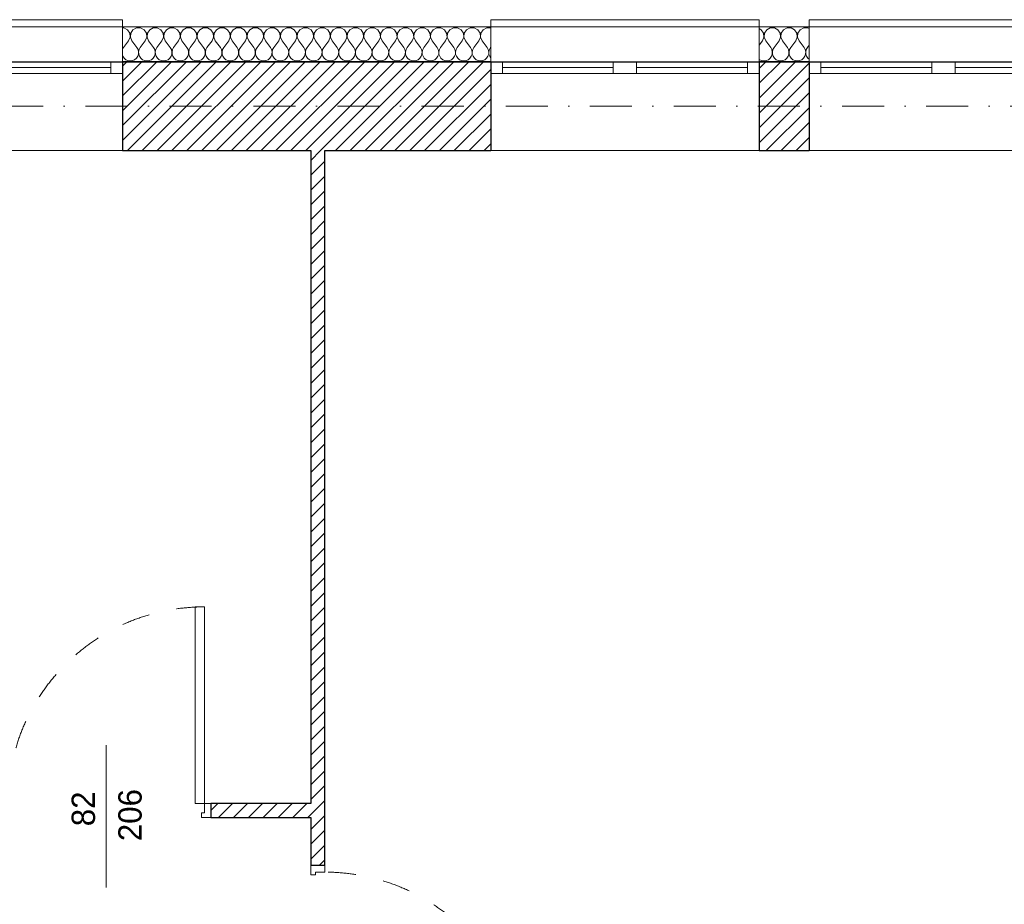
# Model space of a CAD drawing. Header units: millimetres. Extents: x -140780 to 266886, y -104422 to 233759.
# Tile 18 of 104: x 182669 to 186886, y 117919 to 121706. Entities that reach past the tile are written whole.
import ezdxf
from ezdxf.enums import TextEntityAlignment as Align

# ---------------------------------------------------------------- set-up
doc = ezdxf.new("R2010")
doc.units = ezdxf.units.MM
doc.header["$MEASUREMENT"] = 0
doc.linetypes.add('Kropki i Kreski', pattern=[360, 180, -90, 0, -90])
doc.linetypes.add('Przerywana', pattern=[240, 120, -120])
for name, color, linetype in [('Drzwi ArchiCAD', 7, 'Continuous'), ('Konstrukcja - Siatki mod', 7, 'Continuous'), ('KR_INW', 7, 'Continuous'), ('NAPIS_SODON', 7, 'Continuous'), ('Znaczniki drzwi ArchiCADa', 7, 'Continuous')]:
    doc.layers.add(name, color=color, linetype=linetype)
for name, color, linetype, lineweight in [('Drzwi ArchiCAD_Nr_pióra__1', 7, 'Continuous', 13), ('Drzwi ArchiCAD_Nr_pióra__27', 7, 'Continuous', 25), ('KR_INW_Nr_pióra__101', 252, 'Continuous', 5), ('KR_INW_Nr_pióra__27', 7, 'Continuous', 25), ('KR_INW_Nr_pióra__47', 7, 'Continuous', 15), ('NAPIS_SODON_Nr_pióra__1', 7, 'Continuous', 13), ('Okna ArchiCADa_Nr_pióra__1', 7, 'Continuous', 13), ('Znaczniki drzwi ArchiCADa_Nr_pióra__7', 7, 'Continuous', 13)]:
    doc.layers.add(name, color=color, linetype=linetype, lineweight=lineweight)
for name, color, linetype, lineweight, true_color in [('Konstrukcja - Siatki mod_Nr_pióra__48', 7, 'Continuous', 15, 0xa80f02), ('KR_INW_Nr_pióra__102', 7, 'Continuous', 5, 0xcccccc), ('Znaczniki drzwi ArchiCADa_Nr_pióra__20', 7, 'Continuous', 13, 0xb00000)]:
    doc.layers.add(name, color=color, linetype=linetype, lineweight=lineweight, true_color=true_color)
doc.styles.add('GENERATED_STYLE_1', font='txt')
pattern_1 = [(45, (0, 0), (-31.819804, 31.819804), [])]

# ---------------------------------------------------------------- blocks, each defined once
blk = doc.blocks.new('Strop_1', base_point=(179225, 121523.3))
at = {"layer": 'NAPIS_SODON_Nr_pióra__1', "linetype": 'Continuous', "flags": 128}
blk.add_lwpolyline([(179225, 121523.3), (179225.9, 107003.8), (250898.3, 107008.3), (250897.4, 121527.8)], close=True, dxfattribs=at)
blk = doc.blocks.new('*X100')
at = {"layer": 'KR_INW_Nr_pióra__102', "linetype": 'Continuous'}
for p, q in [((183115.8, 121670.9), (183109.9, 121670.9)), ((183131.2, 121662.7), (183115.8, 121670.9)), ((183169.9, 121670.9), (183154.5, 121662.7)), ((183187.3, 121670.9), (183169.9, 121670.9)), ((183202.6, 121662.7), (183187.3, 121670.9)), ((183241.3, 121670.9), (183226, 121662.7)), ((183258.7, 121670.9), (183241.3, 121670.9)), ((183274, 121662.7), (183258.7, 121670.9)), ((183312.7, 121670.9), (183297.4, 121662.7)), ((183330.1, 121670.9), (183312.7, 121670.9)), ((183345.5, 121662.7), (183330.1, 121670.9)), ((183384.2, 121670.9), (183368.8, 121662.7)), ((183401.6, 121670.9), (183384.2, 121670.9)), ((183416.9, 121662.7), (183401.6, 121670.9)), ((183455.6, 121670.9), (183440.3, 121662.7)), ((183473, 121670.9), (183455.6, 121670.9)), ((183488.3, 121662.7), (183473, 121670.9)), ((183527, 121670.9), (183511.7, 121662.7)), ((183544.4, 121670.9), (183527, 121670.9)), ((183559.7, 121662.7), (183544.4, 121670.9)), ((183598.4, 121670.9), (183583.1, 121662.7)), ((183615.8, 121670.9), (183598.4, 121670.9)), ((183631.2, 121662.7), (183615.8, 121670.9)), ((183669.9, 121670.9), (183654.5, 121662.7)), ((183687.3, 121670.9), (183669.9, 121670.9)), ((183702.6, 121662.7), (183687.3, 121670.9)), ((183741.3, 121670.9), (183726, 121662.7)), ((183758.7, 121670.9), (183741.3, 121670.9)), ((183774, 121662.7), (183758.7, 121670.9)), ((183812.7, 121670.9), (183797.4, 121662.7)), ((183830.1, 121670.9), (183812.7, 121670.9)), ((183845.5, 121662.7), (183830.1, 121670.9)), ((183884.2, 121670.9), (183868.8, 121662.7)), ((183901.6, 121670.9), (183884.2, 121670.9)), ((183916.9, 121662.7), (183901.6, 121670.9)), ((183955.6, 121670.9), (183940.3, 121662.7)), ((183973, 121670.9), (183955.6, 121670.9)), ((183988.3, 121662.7), (183973, 121670.9)), ((184027, 121670.9), (184011.7, 121662.7)), ((184044.4, 121670.9), (184027, 121670.9)), ((184059.7, 121662.7), (184044.4, 121670.9)), ((184098.4, 121670.9), (184083.1, 121662.7)), ((184115.8, 121670.9), (184098.4, 121670.9)), ((184131.2, 121662.7), (184115.8, 121670.9)), ((184169.9, 121670.9), (184154.5, 121662.7)), ((184187.3, 121670.9), (184169.9, 121670.9)), ((184202.6, 121662.7), (184187.3, 121670.9)), ((184241.3, 121670.9), (184226, 121662.7)), ((184258.7, 121670.9), (184241.3, 121670.9)), ((184274, 121662.7), (184258.7, 121670.9)), ((184312.7, 121670.9), (184297.4, 121662.7)), ((184330.1, 121670.9), (184312.7, 121670.9)), ((184345.5, 121662.7), (184330.1, 121670.9)), ((184384.2, 121670.9), (184368.8, 121662.7)), ((184401.6, 121670.9), (184384.2, 121670.9)), ((184416.9, 121662.7), (184401.6, 121670.9)), ((184455.6, 121670.9), (184440.3, 121662.7)), ((184473, 121670.9), (184455.6, 121670.9)), ((184488.3, 121662.7), (184473, 121670.9)), ((184527, 121670.9), (184511.7, 121662.7)), ((184544.4, 121670.9), (184527, 121670.9)), ((184559.7, 121662.7), (184544.4, 121670.9)), ((184598.4, 121670.9), (184583.1, 121662.7)), ((184615.8, 121670.9), (184598.4, 121670.9)), ((184631.2, 121662.7), (184615.8, 121670.9)), ((184669.9, 121670.9), (184654.5, 121662.7)), ((184686.7, 121670.9), (184669.9, 121670.9)), ((183140.8, 121648.2), (183131.2, 121662.7)), ((183135.7, 121614.9), (183142.4, 121630.9)), ((183142.4, 121630.9), (183140.8, 121648.2)), ((183144.9, 121648.2), (183143.3, 121630.9)), ((183143.3, 121630.9), (183150, 121614.9)), ((183154.5, 121662.7), (183144.9, 121648.2)), ((183212.2, 121648.2), (183202.6, 121662.7)), ((183207.1, 121614.9), (183213.9, 121630.9)), ((183213.9, 121630.9), (183212.2, 121648.2)), ((183216.3, 121648.2), (183214.7, 121630.9)), ((183214.7, 121630.9), (183221.4, 121614.9)), ((183226, 121662.7), (183216.3, 121648.2)), ((183283.7, 121648.2), (183274, 121662.7)), ((183278.6, 121614.9), (183285.3, 121630.9)), ((183285.3, 121630.9), (183283.7, 121648.2)), ((183287.8, 121648.2), (183286.1, 121630.9)), ((183286.1, 121630.9), (183292.9, 121614.9)), ((183297.4, 121662.7), (183287.8, 121648.2)), ((183355.1, 121648.2), (183345.5, 121662.7)), ((183350, 121614.9), (183356.7, 121630.9)), ((183356.7, 121630.9), (183355.1, 121648.2)), ((183359.2, 121648.2), (183357.6, 121630.9)), ((183357.6, 121630.9), (183364.3, 121614.9)), ((183368.8, 121662.7), (183359.2, 121648.2)), ((183426.5, 121648.2), (183416.9, 121662.7)), ((183421.4, 121614.9), (183428.2, 121630.9)), ((183428.2, 121630.9), (183426.5, 121648.2)), ((183430.6, 121648.2), (183429, 121630.9)), ((183429, 121630.9), (183435.7, 121614.9)), ((183440.3, 121662.7), (183430.6, 121648.2)), ((183497.9, 121648.2), (183488.3, 121662.7)), ((183492.9, 121614.9), (183499.6, 121630.9)), ((183499.6, 121630.9), (183497.9, 121648.2)), ((183502.1, 121648.2), (183500.4, 121630.9)), ((183500.4, 121630.9), (183507.1, 121614.9)), ((183511.7, 121662.7), (183502.1, 121648.2)), ((183569.4, 121648.2), (183559.7, 121662.7)), ((183564.3, 121614.9), (183571, 121630.9)), ((183571, 121630.9), (183569.4, 121648.2)), ((183573.5, 121648.2), (183571.8, 121630.9)), ((183571.8, 121630.9), (183578.6, 121614.9)), ((183583.1, 121662.7), (183573.5, 121648.2)), ((183640.8, 121648.2), (183631.2, 121662.7)), ((183635.7, 121614.9), (183642.4, 121630.9)), ((183642.4, 121630.9), (183640.8, 121648.2)), ((183644.9, 121648.2), (183643.3, 121630.9)), ((183643.3, 121630.9), (183650, 121614.9)), ((183654.5, 121662.7), (183644.9, 121648.2)), ((183712.2, 121648.2), (183702.6, 121662.7)), ((183707.1, 121614.9), (183713.9, 121630.9)), ((183713.9, 121630.9), (183712.2, 121648.2)), ((183716.3, 121648.2), (183714.7, 121630.9)), ((183714.7, 121630.9), (183721.4, 121614.9)), ((183726, 121662.7), (183716.3, 121648.2)), ((183783.7, 121648.2), (183774, 121662.7)), ((183778.6, 121614.9), (183785.3, 121630.9)), ((183785.3, 121630.9), (183783.7, 121648.2)), ((183787.8, 121648.2), (183786.1, 121630.9)), ((183786.1, 121630.9), (183792.9, 121614.9)), ((183797.4, 121662.7), (183787.8, 121648.2)), ((183855.1, 121648.2), (183845.5, 121662.7)), ((183850, 121614.9), (183856.7, 121630.9)), ((183856.7, 121630.9), (183855.1, 121648.2)), ((183859.2, 121648.2), (183857.6, 121630.9)), ((183857.6, 121630.9), (183864.3, 121614.9)), ((183868.8, 121662.7), (183859.2, 121648.2)), ((183926.5, 121648.2), (183916.9, 121662.7)), ((183921.4, 121614.9), (183928.2, 121630.9)), ((183928.2, 121630.9), (183926.5, 121648.2)), ((183930.6, 121648.2), (183929, 121630.9)), ((183929, 121630.9), (183935.7, 121614.9)), ((183940.3, 121662.7), (183930.6, 121648.2)), ((183997.9, 121648.2), (183988.3, 121662.7)), ((183992.9, 121614.9), (183999.6, 121630.9)), ((183999.6, 121630.9), (183997.9, 121648.2)), ((184002.1, 121648.2), (184000.4, 121630.9)), ((184000.4, 121630.9), (184007.1, 121614.9)), ((184011.7, 121662.7), (184002.1, 121648.2)), ((184069.4, 121648.2), (184059.7, 121662.7)), ((184064.3, 121614.9), (184071, 121630.9)), ((184071, 121630.9), (184069.4, 121648.2)), ((184073.5, 121648.2), (184071.8, 121630.9)), ((184071.8, 121630.9), (184078.6, 121614.9)), ((184083.1, 121662.7), (184073.5, 121648.2)), ((184140.8, 121648.2), (184131.2, 121662.7)), ((184135.7, 121614.9), (184142.4, 121630.9)), ((184142.4, 121630.9), (184140.8, 121648.2)), ((184144.9, 121648.2), (184143.3, 121630.9)), ((184143.3, 121630.9), (184150, 121614.9)), ((184154.5, 121662.7), (184144.9, 121648.2)), ((184212.2, 121648.2), (184202.6, 121662.7)), ((184207.1, 121614.9), (184213.9, 121630.9)), ((184213.9, 121630.9), (184212.2, 121648.2)), ((184216.3, 121648.2), (184214.7, 121630.9)), ((184214.7, 121630.9), (184221.4, 121614.9)), ((184226, 121662.7), (184216.3, 121648.2)), ((184283.7, 121648.2), (184274, 121662.7)), ((184278.6, 121614.9), (184285.3, 121630.9)), ((184285.3, 121630.9), (184283.7, 121648.2)), ((184287.8, 121648.2), (184286.1, 121630.9)), ((184286.1, 121630.9), (184292.9, 121614.9)), ((184297.4, 121662.7), (184287.8, 121648.2)), ((184355.1, 121648.2), (184345.5, 121662.7)), ((184350, 121614.9), (184356.7, 121630.9)), ((184356.7, 121630.9), (184355.1, 121648.2)), ((184359.2, 121648.2), (184357.6, 121630.9)), ((184357.6, 121630.9), (184364.3, 121614.9)), ((184368.8, 121662.7), (184359.2, 121648.2)), ((184426.5, 121648.2), (184416.9, 121662.7)), ((184421.4, 121614.9), (184428.2, 121630.9)), ((184428.2, 121630.9), (184426.5, 121648.2)), ((184430.6, 121648.2), (184429, 121630.9)), ((184429, 121630.9), (184435.7, 121614.9)), ((184440.3, 121662.7), (184430.6, 121648.2)), ((184497.9, 121648.2), (184488.3, 121662.7)), ((184492.9, 121614.9), (184499.6, 121630.9)), ((184499.6, 121630.9), (184497.9, 121648.2)), ((184502.1, 121648.2), (184500.4, 121630.9)), ((184500.4, 121630.9), (184507.1, 121614.9)), ((184511.7, 121662.7), (184502.1, 121648.2)), ((184569.4, 121648.2), (184559.7, 121662.7)), ((184564.3, 121614.9), (184571, 121630.9)), ((184571, 121630.9), (184569.4, 121648.2)), ((184573.5, 121648.2), (184571.8, 121630.9)), ((184571.8, 121630.9), (184578.6, 121614.9)), ((184583.1, 121662.7), (184573.5, 121648.2)), ((184640.8, 121648.2), (184631.2, 121662.7)), ((184635.7, 121614.9), (184642.4, 121630.9)), ((184642.4, 121630.9), (184640.8, 121648.2)), ((184644.9, 121648.2), (184643.3, 121630.9)), ((184643.3, 121630.9), (184650, 121614.9)), ((184654.5, 121662.7), (184644.9, 121648.2)), ((183114.3, 121586.3), (183109.9, 121578.4)), ((183135.7, 121614.9), (183114.3, 121586.3)), ((183150, 121614.9), (183171.4, 121586.3)), ((183176.2, 121577.7), (183171.4, 121586.3)), ((183185.7, 121586.3), (183180.9, 121577.7)), ((183207.1, 121614.9), (183185.7, 121586.3)), ((183221.4, 121614.9), (183242.9, 121586.3)), ((183247.6, 121577.7), (183242.9, 121586.3)), ((183257.1, 121586.3), (183252.4, 121577.7)), ((183278.6, 121614.9), (183257.1, 121586.3)), ((183292.9, 121614.9), (183314.3, 121586.3)), ((183319.1, 121577.7), (183314.3, 121586.3)), ((183328.6, 121586.3), (183323.8, 121577.7)), ((183350, 121614.9), (183328.6, 121586.3)), ((183364.3, 121614.9), (183385.7, 121586.3)), ((183390.5, 121577.7), (183385.7, 121586.3)), ((183400, 121586.3), (183395.2, 121577.7)), ((183421.4, 121614.9), (183400, 121586.3)), ((183435.7, 121614.9), (183457.1, 121586.3)), ((183461.9, 121577.7), (183457.1, 121586.3)), ((183471.4, 121586.3), (183466.7, 121577.7)), ((183492.9, 121614.9), (183471.4, 121586.3)), ((183507.1, 121614.9), (183528.6, 121586.3)), ((183533.3, 121577.7), (183528.6, 121586.3)), ((183542.9, 121586.3), (183538.1, 121577.7)), ((183564.3, 121614.9), (183542.9, 121586.3)), ((183578.6, 121614.9), (183600, 121586.3)), ((183604.8, 121577.7), (183600, 121586.3)), ((183614.3, 121586.3), (183609.5, 121577.7)), ((183635.7, 121614.9), (183614.3, 121586.3)), ((183650, 121614.9), (183671.4, 121586.3)), ((183676.2, 121577.7), (183671.4, 121586.3)), ((183685.7, 121586.3), (183680.9, 121577.7)), ((183707.1, 121614.9), (183685.7, 121586.3)), ((183721.4, 121614.9), (183742.9, 121586.3)), ((183747.6, 121577.7), (183742.9, 121586.3)), ((183757.1, 121586.3), (183752.4, 121577.7)), ((183778.6, 121614.9), (183757.1, 121586.3)), ((183792.9, 121614.9), (183814.3, 121586.3)), ((183819.1, 121577.7), (183814.3, 121586.3)), ((183828.6, 121586.3), (183823.8, 121577.7)), ((183850, 121614.9), (183828.6, 121586.3)), ((183864.3, 121614.9), (183885.7, 121586.3)), ((183890.5, 121577.7), (183885.7, 121586.3)), ((183900, 121586.3), (183895.2, 121577.7)), ((183921.4, 121614.9), (183900, 121586.3)), ((183935.7, 121614.9), (183957.1, 121586.3)), ((183961.9, 121577.7), (183957.1, 121586.3)), ((183971.4, 121586.3), (183966.7, 121577.7)), ((183992.9, 121614.9), (183971.4, 121586.3)), ((184007.1, 121614.9), (184028.6, 121586.3)), ((184033.3, 121577.7), (184028.6, 121586.3)), ((184042.9, 121586.3), (184038.1, 121577.7)), ((184064.3, 121614.9), (184042.9, 121586.3)), ((184078.6, 121614.9), (184100, 121586.3)), ((184104.8, 121577.7), (184100, 121586.3)), ((184114.3, 121586.3), (184109.5, 121577.7)), ((184135.7, 121614.9), (184114.3, 121586.3)), ((184150, 121614.9), (184171.4, 121586.3)), ((184176.2, 121577.7), (184171.4, 121586.3)), ((184185.7, 121586.3), (184180.9, 121577.7)), ((184207.1, 121614.9), (184185.7, 121586.3)), ((184221.4, 121614.9), (184242.9, 121586.3)), ((184247.6, 121577.7), (184242.9, 121586.3)), ((184257.1, 121586.3), (184252.4, 121577.7)), ((184278.6, 121614.9), (184257.1, 121586.3)), ((184292.9, 121614.9), (184314.3, 121586.3)), ((184319.1, 121577.7), (184314.3, 121586.3)), ((184328.6, 121586.3), (184323.8, 121577.7)), ((184350, 121614.9), (184328.6, 121586.3)), ((184364.3, 121614.9), (184385.7, 121586.3)), ((184390.5, 121577.7), (184385.7, 121586.3)), ((184400, 121586.3), (184395.2, 121577.7)), ((184421.4, 121614.9), (184400, 121586.3)), ((184435.7, 121614.9), (184457.1, 121586.3)), ((184461.9, 121577.7), (184457.1, 121586.3)), ((184471.4, 121586.3), (184466.7, 121577.7)), ((184492.9, 121614.9), (184471.4, 121586.3)), ((184507.1, 121614.9), (184528.6, 121586.3)), ((184533.3, 121577.7), (184528.6, 121586.3)), ((184542.9, 121586.3), (184538.1, 121577.7)), ((184564.3, 121614.9), (184542.9, 121586.3)), ((184578.6, 121614.9), (184600, 121586.3)), ((184604.8, 121577.7), (184600, 121586.3)), ((184614.3, 121586.3), (184609.5, 121577.7)), ((184635.7, 121614.9), (184614.3, 121586.3)), ((184650, 121614.9), (184671.4, 121586.3)), ((184676.2, 121577.7), (184671.4, 121586.3)), ((184685.7, 121586.3), (184680.9, 121577.7)), ((184686.7, 121587.6), (184685.7, 121586.3)), ((183109.9, 121551.9), (183110.9, 121548.9)), ((183110.9, 121548.9), (183116.5, 121540.8)), ((183116.5, 121540.8), (183124.1, 121534.5)), ((183161.6, 121534.5), (183169.2, 121540.8)), ((183169.2, 121540.8), (183174.8, 121548.9)), ((183174.8, 121548.9), (183177.9, 121558.2)), ((183178.4, 121568.1), (183176.2, 121577.7)), ((183177.9, 121558.2), (183178.4, 121568.1)), ((183180.9, 121577.7), (183178.7, 121568.1)), ((183178.7, 121568.1), (183179.2, 121558.2)), ((183179.2, 121558.2), (183182.3, 121548.9)), ((183182.3, 121548.9), (183187.9, 121540.8)), ((183187.9, 121540.8), (183195.5, 121534.5)), ((183233.1, 121534.5), (183240.6, 121540.8)), ((183240.6, 121540.8), (183246.2, 121548.9)), ((183246.2, 121548.9), (183249.4, 121558.2)), ((183249.9, 121568.1), (183247.6, 121577.7)), ((183249.4, 121558.2), (183249.9, 121568.1)), ((183252.4, 121577.7), (183250.1, 121568.1)), ((183250.1, 121568.1), (183250.6, 121558.2)), ((183250.6, 121558.2), (183253.8, 121548.9)), ((183253.8, 121548.9), (183259.4, 121540.8)), ((183259.4, 121540.8), (183266.9, 121534.5)), ((183304.5, 121534.5), (183312.1, 121540.8)), ((183312.1, 121540.8), (183317.7, 121548.9)), ((183317.7, 121548.9), (183320.8, 121558.2)), ((183321.3, 121568.1), (183319.1, 121577.7)), ((183320.8, 121558.2), (183321.3, 121568.1)), ((183323.8, 121577.7), (183321.6, 121568.1)), ((183321.6, 121568.1), (183322.1, 121558.2)), ((183322.1, 121558.2), (183325.2, 121548.9)), ((183325.2, 121548.9), (183330.8, 121540.8)), ((183330.8, 121540.8), (183338.4, 121534.5)), ((183375.9, 121534.5), (183383.5, 121540.8)), ((183383.5, 121540.8), (183389.1, 121548.9)), ((183389.1, 121548.9), (183392.2, 121558.2)), ((183392.7, 121568.1), (183390.5, 121577.7)), ((183392.2, 121558.2), (183392.7, 121568.1)), ((183395.2, 121577.7), (183393, 121568.1)), ((183393, 121568.1), (183393.5, 121558.2)), ((183393.5, 121558.2), (183396.6, 121548.9)), ((183396.6, 121548.9), (183402.2, 121540.8)), ((183402.2, 121540.8), (183409.8, 121534.5)), ((183447.3, 121534.5), (183454.9, 121540.8)), ((183454.9, 121540.8), (183460.5, 121548.9)), ((183460.5, 121548.9), (183463.7, 121558.2)), ((183464.1, 121568.1), (183461.9, 121577.7)), ((183463.7, 121558.2), (183464.1, 121568.1)), ((183466.7, 121577.7), (183464.4, 121568.1)), ((183464.4, 121568.1), (183464.9, 121558.2)), ((183464.9, 121558.2), (183468.1, 121548.9)), ((183468.1, 121548.9), (183473.6, 121540.8)), ((183473.6, 121540.8), (183481.2, 121534.5)), ((183518.8, 121534.5), (183526.4, 121540.8)), ((183526.4, 121540.8), (183531.9, 121548.9)), ((183531.9, 121548.9), (183535.1, 121558.2)), ((183535.6, 121568.1), (183533.3, 121577.7)), ((183535.1, 121558.2), (183535.6, 121568.1)), ((183538.1, 121577.7), (183535.9, 121568.1)), ((183535.9, 121568.1), (183536.3, 121558.2)), ((183536.3, 121558.2), (183539.5, 121548.9)), ((183539.5, 121548.9), (183545.1, 121540.8)), ((183545.1, 121540.8), (183552.7, 121534.5)), ((183590.2, 121534.5), (183597.8, 121540.8)), ((183597.8, 121540.8), (183603.4, 121548.9)), ((183603.4, 121548.9), (183606.5, 121558.2)), ((183607, 121568.1), (183604.8, 121577.7)), ((183606.5, 121558.2), (183607, 121568.1)), ((183609.5, 121577.7), (183607.3, 121568.1)), ((183607.3, 121568.1), (183607.8, 121558.2)), ((183607.8, 121558.2), (183610.9, 121548.9)), ((183610.9, 121548.9), (183616.5, 121540.8)), ((183616.5, 121540.8), (183624.1, 121534.5)), ((183661.6, 121534.5), (183669.2, 121540.8)), ((183669.2, 121540.8), (183674.8, 121548.9)), ((183674.8, 121548.9), (183677.9, 121558.2)), ((183678.4, 121568.1), (183676.2, 121577.7)), ((183677.9, 121558.2), (183678.4, 121568.1)), ((183680.9, 121577.7), (183678.7, 121568.1)), ((183678.7, 121568.1), (183679.2, 121558.2)), ((183679.2, 121558.2), (183682.3, 121548.9)), ((183682.3, 121548.9), (183687.9, 121540.8)), ((183687.9, 121540.8), (183695.5, 121534.5)), ((183733.1, 121534.5), (183740.6, 121540.8)), ((183740.6, 121540.8), (183746.2, 121548.9)), ((183746.2, 121548.9), (183749.4, 121558.2)), ((183749.9, 121568.1), (183747.6, 121577.7)), ((183749.4, 121558.2), (183749.9, 121568.1)), ((183752.4, 121577.7), (183750.1, 121568.1)), ((183750.1, 121568.1), (183750.6, 121558.2)), ((183750.6, 121558.2), (183753.8, 121548.9)), ((183753.8, 121548.9), (183759.4, 121540.8)), ((183759.4, 121540.8), (183766.9, 121534.5)), ((183804.5, 121534.5), (183812.1, 121540.8)), ((183812.1, 121540.8), (183817.7, 121548.9)), ((183817.7, 121548.9), (183820.8, 121558.2)), ((183821.3, 121568.1), (183819.1, 121577.7)), ((183820.8, 121558.2), (183821.3, 121568.1)), ((183823.8, 121577.7), (183821.6, 121568.1)), ((183821.6, 121568.1), (183822.1, 121558.2)), ((183822.1, 121558.2), (183825.2, 121548.9)), ((183825.2, 121548.9), (183830.8, 121540.8)), ((183830.8, 121540.8), (183838.4, 121534.5)), ((183875.9, 121534.5), (183883.5, 121540.8)), ((183883.5, 121540.8), (183889.1, 121548.9)), ((183889.1, 121548.9), (183892.2, 121558.2)), ((183892.7, 121568.1), (183890.5, 121577.7)), ((183892.2, 121558.2), (183892.7, 121568.1)), ((183895.2, 121577.7), (183893, 121568.1)), ((183893, 121568.1), (183893.5, 121558.2)), ((183893.5, 121558.2), (183896.6, 121548.9)), ((183896.6, 121548.9), (183902.2, 121540.8)), ((183902.2, 121540.8), (183909.8, 121534.5)), ((183947.3, 121534.5), (183954.9, 121540.8)), ((183954.9, 121540.8), (183960.5, 121548.9)), ((183960.5, 121548.9), (183963.7, 121558.2)), ((183964.1, 121568.1), (183961.9, 121577.7)), ((183963.7, 121558.2), (183964.1, 121568.1)), ((183966.7, 121577.7), (183964.4, 121568.1)), ((183964.4, 121568.1), (183964.9, 121558.2)), ((183964.9, 121558.2), (183968.1, 121548.9)), ((183968.1, 121548.9), (183973.6, 121540.8)), ((183973.6, 121540.8), (183981.2, 121534.5)), ((184018.8, 121534.5), (184026.4, 121540.8)), ((184026.4, 121540.8), (184031.9, 121548.9)), ((184031.9, 121548.9), (184035.1, 121558.2)), ((184035.6, 121568.1), (184033.3, 121577.7)), ((184035.1, 121558.2), (184035.6, 121568.1)), ((184038.1, 121577.7), (184035.9, 121568.1)), ((184035.9, 121568.1), (184036.3, 121558.2)), ((184036.3, 121558.2), (184039.5, 121548.9)), ((184039.5, 121548.9), (184045.1, 121540.8)), ((184045.1, 121540.8), (184052.7, 121534.5)), ((184090.2, 121534.5), (184097.8, 121540.8)), ((184097.8, 121540.8), (184103.4, 121548.9)), ((184103.4, 121548.9), (184106.5, 121558.2)), ((184107, 121568.1), (184104.8, 121577.7)), ((184106.5, 121558.2), (184107, 121568.1)), ((184109.5, 121577.7), (184107.3, 121568.1)), ((184107.3, 121568.1), (184107.8, 121558.2)), ((184107.8, 121558.2), (184110.9, 121548.9)), ((184110.9, 121548.9), (184116.5, 121540.8)), ((184116.5, 121540.8), (184124.1, 121534.5)), ((184161.6, 121534.5), (184169.2, 121540.8)), ((184169.2, 121540.8), (184174.8, 121548.9)), ((184174.8, 121548.9), (184177.9, 121558.2)), ((184178.4, 121568.1), (184176.2, 121577.7)), ((184177.9, 121558.2), (184178.4, 121568.1)), ((184180.9, 121577.7), (184178.7, 121568.1)), ((184178.7, 121568.1), (184179.2, 121558.2)), ((184179.2, 121558.2), (184182.3, 121548.9)), ((184182.3, 121548.9), (184187.9, 121540.8)), ((184187.9, 121540.8), (184195.5, 121534.5)), ((184233.1, 121534.5), (184240.6, 121540.8)), ((184240.6, 121540.8), (184246.2, 121548.9)), ((184246.2, 121548.9), (184249.4, 121558.2)), ((184249.9, 121568.1), (184247.6, 121577.7)), ((184249.4, 121558.2), (184249.9, 121568.1)), ((184252.4, 121577.7), (184250.1, 121568.1)), ((184250.1, 121568.1), (184250.6, 121558.2)), ((184250.6, 121558.2), (184253.8, 121548.9)), ((184253.8, 121548.9), (184259.4, 121540.8)), ((184259.4, 121540.8), (184266.9, 121534.5)), ((184304.5, 121534.5), (184312.1, 121540.8)), ((184312.1, 121540.8), (184317.7, 121548.9)), ((184317.7, 121548.9), (184320.8, 121558.2)), ((184321.3, 121568.1), (184319.1, 121577.7)), ((184320.8, 121558.2), (184321.3, 121568.1)), ((184323.8, 121577.7), (184321.6, 121568.1)), ((184321.6, 121568.1), (184322.1, 121558.2)), ((184322.1, 121558.2), (184325.2, 121548.9)), ((184325.2, 121548.9), (184330.8, 121540.8)), ((184330.8, 121540.8), (184338.4, 121534.5)), ((184375.9, 121534.5), (184383.5, 121540.8)), ((184383.5, 121540.8), (184389.1, 121548.9)), ((184389.1, 121548.9), (184392.2, 121558.2)), ((184392.7, 121568.1), (184390.5, 121577.7)), ((184392.2, 121558.2), (184392.7, 121568.1)), ((184395.2, 121577.7), (184393, 121568.1)), ((184393, 121568.1), (184393.5, 121558.2)), ((184393.5, 121558.2), (184396.6, 121548.9)), ((184396.6, 121548.9), (184402.2, 121540.8)), ((184402.2, 121540.8), (184409.8, 121534.5)), ((184447.3, 121534.5), (184454.9, 121540.8)), ((184454.9, 121540.8), (184460.5, 121548.9)), ((184460.5, 121548.9), (184463.7, 121558.2)), ((184464.1, 121568.1), (184461.9, 121577.7)), ((184463.7, 121558.2), (184464.1, 121568.1)), ((184466.7, 121577.7), (184464.4, 121568.1)), ((184464.4, 121568.1), (184464.9, 121558.2)), ((184464.9, 121558.2), (184468.1, 121548.9)), ((184468.1, 121548.9), (184473.6, 121540.8)), ((184473.6, 121540.8), (184481.2, 121534.5)), ((184518.8, 121534.5), (184526.4, 121540.8)), ((184526.4, 121540.8), (184531.9, 121548.9)), ((184531.9, 121548.9), (184535.1, 121558.2)), ((184535.6, 121568.1), (184533.3, 121577.7)), ((184535.1, 121558.2), (184535.6, 121568.1)), ((184538.1, 121577.7), (184535.9, 121568.1)), ((184535.9, 121568.1), (184536.3, 121558.2)), ((184536.3, 121558.2), (184539.5, 121548.9)), ((184539.5, 121548.9), (184545.1, 121540.8)), ((184545.1, 121540.8), (184552.7, 121534.5)), ((184590.2, 121534.5), (184597.8, 121540.8)), ((184597.8, 121540.8), (184603.4, 121548.9)), ((184603.4, 121548.9), (184606.5, 121558.2)), ((184607, 121568.1), (184604.8, 121577.7)), ((184606.5, 121558.2), (184607, 121568.1)), ((184609.5, 121577.7), (184607.3, 121568.1)), ((184607.3, 121568.1), (184607.8, 121558.2)), ((184607.8, 121558.2), (184610.9, 121548.9)), ((184610.9, 121548.9), (184616.5, 121540.8)), ((184616.5, 121540.8), (184624.1, 121534.5)), ((184661.6, 121534.5), (184669.2, 121540.8)), ((184669.2, 121540.8), (184674.8, 121548.9)), ((184674.8, 121548.9), (184677.9, 121558.2)), ((184678.4, 121568.1), (184676.2, 121577.7)), ((184677.9, 121558.2), (184678.4, 121568.1)), ((184680.9, 121577.7), (184678.7, 121568.1)), ((184678.7, 121568.1), (184679.2, 121558.2)), ((184679.2, 121558.2), (184682.3, 121548.9)), ((184682.3, 121548.9), (184686.7, 121542.5)), ((183124.1, 121534.5), (183133.1, 121530.5)), ((183133.1, 121530.5), (183142.9, 121529.2)), ((183142.9, 121529.2), (183152.6, 121530.5)), ((183152.6, 121530.5), (183161.6, 121534.5)), ((183195.5, 121534.5), (183204.5, 121530.5)), ((183204.5, 121530.5), (183214.3, 121529.2)), ((183214.3, 121529.2), (183224, 121530.5)), ((183224, 121530.5), (183233.1, 121534.5)), ((183266.9, 121534.5), (183276, 121530.5)), ((183276, 121530.5), (183285.7, 121529.2)), ((183285.7, 121529.2), (183295.5, 121530.5)), ((183295.5, 121530.5), (183304.5, 121534.5)), ((183338.4, 121534.5), (183347.4, 121530.5)), ((183347.4, 121530.5), (183357.1, 121529.2)), ((183357.1, 121529.2), (183366.9, 121530.5)), ((183366.9, 121530.5), (183375.9, 121534.5)), ((183409.8, 121534.5), (183418.8, 121530.5)), ((183418.8, 121530.5), (183428.6, 121529.2)), ((183428.6, 121529.2), (183438.3, 121530.5)), ((183438.3, 121530.5), (183447.3, 121534.5)), ((183481.2, 121534.5), (183490.2, 121530.5)), ((183490.2, 121530.5), (183500, 121529.2)), ((183500, 121529.2), (183509.8, 121530.5)), ((183509.8, 121530.5), (183518.8, 121534.5)), ((183552.7, 121534.5), (183561.7, 121530.5)), ((183561.7, 121530.5), (183571.4, 121529.2)), ((183571.4, 121529.2), (183581.2, 121530.5)), ((183581.2, 121530.5), (183590.2, 121534.5)), ((183624.1, 121534.5), (183633.1, 121530.5)), ((183633.1, 121530.5), (183642.9, 121529.2)), ((183642.9, 121529.2), (183652.6, 121530.5)), ((183652.6, 121530.5), (183661.6, 121534.5)), ((183695.5, 121534.5), (183704.5, 121530.5)), ((183704.5, 121530.5), (183714.3, 121529.2)), ((183714.3, 121529.2), (183724, 121530.5)), ((183724, 121530.5), (183733.1, 121534.5)), ((183766.9, 121534.5), (183776, 121530.5)), ((183776, 121530.5), (183785.7, 121529.2)), ((183785.7, 121529.2), (183795.5, 121530.5)), ((183795.5, 121530.5), (183804.5, 121534.5)), ((183838.4, 121534.5), (183847.4, 121530.5)), ((183847.4, 121530.5), (183857.1, 121529.2)), ((183857.1, 121529.2), (183866.9, 121530.5)), ((183866.9, 121530.5), (183875.9, 121534.5)), ((183909.8, 121534.5), (183918.8, 121530.5)), ((183918.8, 121530.5), (183928.6, 121529.2)), ((183928.6, 121529.2), (183938.3, 121530.5)), ((183938.3, 121530.5), (183947.3, 121534.5)), ((183981.2, 121534.5), (183990.2, 121530.5)), ((183990.2, 121530.5), (184000, 121529.2)), ((184000, 121529.2), (184009.8, 121530.5)), ((184009.8, 121530.5), (184018.8, 121534.5)), ((184052.7, 121534.5), (184061.7, 121530.5)), ((184061.7, 121530.5), (184071.4, 121529.2)), ((184071.4, 121529.2), (184081.2, 121530.5)), ((184081.2, 121530.5), (184090.2, 121534.5)), ((184124.1, 121534.5), (184133.1, 121530.5)), ((184133.1, 121530.5), (184142.9, 121529.2)), ((184142.9, 121529.2), (184152.6, 121530.5)), ((184152.6, 121530.5), (184161.6, 121534.5)), ((184195.5, 121534.5), (184204.5, 121530.5)), ((184204.5, 121530.5), (184214.3, 121529.2)), ((184214.3, 121529.2), (184224, 121530.5)), ((184224, 121530.5), (184233.1, 121534.5)), ((184266.9, 121534.5), (184276, 121530.5)), ((184276, 121530.5), (184285.7, 121529.2)), ((184285.7, 121529.2), (184295.5, 121530.5)), ((184295.5, 121530.5), (184304.5, 121534.5)), ((184338.4, 121534.5), (184347.4, 121530.5)), ((184347.4, 121530.5), (184357.1, 121529.2)), ((184357.1, 121529.2), (184366.9, 121530.5)), ((184366.9, 121530.5), (184375.9, 121534.5)), ((184409.8, 121534.5), (184418.8, 121530.5)), ((184418.8, 121530.5), (184428.6, 121529.2)), ((184428.6, 121529.2), (184438.3, 121530.5)), ((184438.3, 121530.5), (184447.3, 121534.5)), ((184481.2, 121534.5), (184490.2, 121530.5)), ((184490.2, 121530.5), (184500, 121529.2)), ((184500, 121529.2), (184509.8, 121530.5)), ((184509.8, 121530.5), (184518.8, 121534.5)), ((184552.7, 121534.5), (184561.7, 121530.5)), ((184561.7, 121530.5), (184571.4, 121529.2)), ((184571.4, 121529.2), (184581.2, 121530.5)), ((184581.2, 121530.5), (184590.2, 121534.5)), ((184624.1, 121534.5), (184633.1, 121530.5)), ((184633.1, 121530.5), (184642.9, 121529.2)), ((184642.9, 121529.2), (184652.6, 121530.5)), ((184652.6, 121530.5), (184661.6, 121534.5))]:
    blk.add_line(p, q, dxfattribs=at)
blk = doc.blocks.new('*X101')
at = {"layer": 'KR_INW_Nr_pióra__102', "linetype": 'Continuous'}
for p, q in [((185845.5, 121662.7), (185836.7, 121667.4)), ((185884.2, 121670.9), (185868.8, 121662.7)), ((185901.6, 121670.9), (185884.2, 121670.9)), ((185916.9, 121662.7), (185901.6, 121670.9)), ((185955.6, 121670.9), (185940.3, 121662.7)), ((185973, 121670.9), (185955.6, 121670.9)), ((185988.3, 121662.7), (185973, 121670.9)), ((186027, 121670.9), (186011.7, 121662.7)), ((186044.4, 121670.9), (186027, 121670.9)), ((186050.4, 121667.7), (186044.4, 121670.9)), ((185855.1, 121648.2), (185845.5, 121662.7)), ((185850, 121614.9), (185856.7, 121630.9)), ((185856.7, 121630.9), (185855.1, 121648.2)), ((185859.2, 121648.2), (185857.6, 121630.9)), ((185857.6, 121630.9), (185864.3, 121614.9)), ((185868.8, 121662.7), (185859.2, 121648.2)), ((185926.5, 121648.2), (185916.9, 121662.7)), ((185921.4, 121614.9), (185928.2, 121630.9)), ((185928.2, 121630.9), (185926.5, 121648.2)), ((185930.6, 121648.2), (185929, 121630.9)), ((185929, 121630.9), (185935.7, 121614.9)), ((185940.3, 121662.7), (185930.6, 121648.2)), ((185997.9, 121648.2), (185988.3, 121662.7)), ((185992.9, 121614.9), (185999.6, 121630.9)), ((185999.6, 121630.9), (185997.9, 121648.2)), ((186002.1, 121648.2), (186000.4, 121630.9)), ((186000.4, 121630.9), (186007.1, 121614.9)), ((186011.7, 121662.7), (186002.1, 121648.2)), ((185850, 121614.9), (185836.7, 121597.2)), ((185864.3, 121614.9), (185885.7, 121586.3)), ((185890.5, 121577.7), (185885.7, 121586.3)), ((185900, 121586.3), (185895.2, 121577.7)), ((185921.4, 121614.9), (185900, 121586.3)), ((185935.7, 121614.9), (185957.1, 121586.3)), ((185961.9, 121577.7), (185957.1, 121586.3)), ((185971.4, 121586.3), (185966.7, 121577.7)), ((185992.9, 121614.9), (185971.4, 121586.3)), ((186007.1, 121614.9), (186028.6, 121586.3)), ((186033.3, 121577.7), (186028.6, 121586.3)), ((186042.9, 121586.3), (186038.1, 121577.7)), ((186050.4, 121596.3), (186042.9, 121586.3)), ((185875.9, 121534.5), (185883.5, 121540.8)), ((185883.5, 121540.8), (185889.1, 121548.9)), ((185889.1, 121548.9), (185892.2, 121558.2)), ((185892.7, 121568.1), (185890.5, 121577.7)), ((185892.2, 121558.2), (185892.7, 121568.1)), ((185895.2, 121577.7), (185893, 121568.1)), ((185893, 121568.1), (185893.5, 121558.2)), ((185893.5, 121558.2), (185896.6, 121548.9)), ((185896.6, 121548.9), (185902.2, 121540.8)), ((185902.2, 121540.8), (185909.8, 121534.5)), ((185947.3, 121534.5), (185954.9, 121540.8)), ((185954.9, 121540.8), (185960.5, 121548.9)), ((185960.5, 121548.9), (185963.7, 121558.2)), ((185964.1, 121568.1), (185961.9, 121577.7)), ((185963.7, 121558.2), (185964.1, 121568.1)), ((185966.7, 121577.7), (185964.4, 121568.1)), ((185964.4, 121568.1), (185964.9, 121558.2)), ((185964.9, 121558.2), (185968.1, 121548.9)), ((185968.1, 121548.9), (185973.6, 121540.8)), ((185973.6, 121540.8), (185981.2, 121534.5)), ((186018.8, 121534.5), (186026.4, 121540.8)), ((186026.4, 121540.8), (186031.9, 121548.9)), ((186031.9, 121548.9), (186035.1, 121558.2)), ((186035.6, 121568.1), (186033.3, 121577.7)), ((186035.1, 121558.2), (186035.6, 121568.1)), ((186038.1, 121577.7), (186035.9, 121568.1)), ((186035.9, 121568.1), (186036.3, 121558.2)), ((186036.3, 121558.2), (186039.5, 121548.9)), ((186039.5, 121548.9), (186045.1, 121540.8)), ((186045.1, 121540.8), (186050.4, 121536.4)), ((185836.7, 121535.9), (185838.4, 121534.5)), ((185838.4, 121534.5), (185847.4, 121530.5)), ((185847.4, 121530.5), (185857.1, 121529.2)), ((185857.1, 121529.2), (185866.9, 121530.5)), ((185866.9, 121530.5), (185875.9, 121534.5)), ((185909.8, 121534.5), (185918.8, 121530.5)), ((185918.8, 121530.5), (185928.6, 121529.2)), ((185928.6, 121529.2), (185938.3, 121530.5)), ((185938.3, 121530.5), (185947.3, 121534.5)), ((185981.2, 121534.5), (185990.2, 121530.5)), ((185990.2, 121530.5), (186000, 121529.2)), ((186000, 121529.2), (186009.8, 121530.5)), ((186009.8, 121530.5), (186018.8, 121534.5))]:
    blk.add_line(p, q, dxfattribs=at)
blk = doc.blocks.new('Okno podwójne 19')
at = {"layer": 'Okna ArchiCADa_Nr_pióra__1', "linetype": 'Continuous'}
for p, q in [((-575, 330), (575, 330)), ((-575, 0), (-525, 0)), ((-575, -50), (-575, 0)), ((-525, 0), (-525, -50)), ((-525, 0), (-50, 0)), ((-50, -50), (-50, 0)), ((-50, 0), (0, 0)), ((0, 0), (50, 0)), ((50, 0), (50, -50)), ((50, 0), (525, 0)), ((525, -50), (525, 0)), ((525, 0), (575, 0)), ((575, -50), (575, 0)), ((-525, -25), (-50, -25)), ((50, -25), (525, -25)), ((-525, -50), (-575, -50)), ((-50, -50), (-525, -50)), ((0, -50), (-50, -50)), ((50, -50), (0, -50)), ((525, -50), (50, -50)), ((575, -50), (525, -50)), ((-575, -200), (575, -200)), ((-575, -200), (-575, -230)), ((575, -230), (575, -200)), ((-575, -230), (575, -230))]:
    blk.add_line(p, q, dxfattribs=at)
blk = doc.blocks.new('Ściana_1', base_point=(179075.1, 121675.6))
at = {"layer": 'KR_INW_Nr_pióra__101', "linetype": 'Continuous'}
h = blk.add_hatch(dxfattribs=at)
h.set_pattern_fill('Cegła_licówka', color=256, style=0, pattern_type=2)
h.set_pattern_definition(pattern_1)
h.paths.add_polyline_path([(183109.9, 121145.6), (184686.7, 121145.6), (184686.7, 121475.6), (184686.7, 121525.6), (183109.9, 121525.6), (183109.9, 121475.6)])
h = blk.add_hatch(dxfattribs=at)
h.set_pattern_fill('Cegła_licówka', color=256, style=0, pattern_type=2)
h.set_pattern_definition(pattern_1)
h.paths.add_polyline_path([(185836.7, 121145.6), (186050.4, 121145.6), (186050.4, 121475.6), (186050.4, 121525.6), (185836.7, 121525.6), (185836.7, 121475.6)])
at = {"layer": 'KR_INW_Nr_pióra__27', "linetype": 'Continuous'}
for p, q in [((184686.7, 121525.6), (183109.9, 121525.6)), ((183109.9, 121525.6), (183109.9, 121475.6)), ((184686.7, 121525.6), (184686.7, 121475.6)), ((186050.4, 121525.6), (185836.7, 121525.6)), ((185836.7, 121525.6), (185836.7, 121475.6)), ((186050.4, 121525.6), (186050.4, 121475.6)), ((183109.9, 121475.6), (183109.9, 121145.6)), ((184686.7, 121475.6), (184686.7, 121145.6)), ((185836.7, 121475.6), (185836.7, 121145.6)), ((186050.4, 121475.6), (186050.4, 121145.6))]:
    blk.add_line(p, q, dxfattribs=at)
at = {"layer": 'KR_INW_Nr_pióra__27', "linetype": 'Continuous', "flags": 128}
for points in [[(183109.9, 121145.6), (183915.9, 121145.6)], [(183975.9, 121145.6), (184686.7, 121145.6)], [(185836.7, 121145.6), (186050.4, 121145.6)]]:
    blk.add_lwpolyline(points, dxfattribs=at)
at = {"layer": 'KR_INW_Nr_pióra__47', "linetype": 'Continuous'}
for p, q in [((183109.9, 121675.6), (183109.9, 121525.6)), ((184686.7, 121675.6), (184686.7, 121525.6)), ((185836.7, 121675.6), (185836.7, 121525.6)), ((186050.4, 121675.6), (186050.4, 121525.6))]:
    blk.add_line(p, q, dxfattribs=at)
at = {"layer": 'KR_INW_Nr_pióra__47', "linetype": 'Continuous', "flags": 128}
for points in [[(184686.7, 121675.6), (183109.9, 121675.6)], [(186050.4, 121675.6), (185836.7, 121675.6)]]:
    blk.add_lwpolyline(points, dxfattribs=at)
at = {"layer": 'KR_INW'}
for name in ['*X100', '*X101']:
    blk.add_blockref(name, (0, 0), dxfattribs=at)
at = {"layer": 'Okna ArchiCADa_Nr_pióra__1', "linetype": 'Continuous', "xscale": -1, "zscale": 1000, "rotation": 180}
for p in [(182534.9, 121475.6), (185261.7, 121475.6), (186625.4, 121475.6)]:
    blk.add_blockref('Okno podwójne 19', p, dxfattribs=at)
blk = doc.blocks.new('Drzwi 19_34')
at = {"layer": 'Drzwi ArchiCAD_Nr_pióra__1', "linetype": 'Continuous'}
for p, q in [((380.8, 0), (380.8, 841.5)), ((380.8, 841.5), (420.8, 841.5)), ((420.8, 841.5), (420.8, 0)), ((-420.8, 0), (-448.8, 0)), ((-448.8, 0), (-448.8, -60)), ((-420.8, -40), (-420.8, 0)), ((420.8, 0), (380.8, 0)), ((448.8, 0), (420.8, 0)), ((420.8, 0), (420.8, -40)), ((448.8, -60), (448.8, 0)), ((-408.8, -40), (-420.8, -40)), ((-408.8, -60), (-408.8, -40)), ((420.8, -40), (408.8, -40)), ((408.8, -40), (408.8, -60)), ((-448.8, -60), (-408.8, -60)), ((408.8, -60), (448.8, -60))]:
    blk.add_line(p, q, dxfattribs=at)
at = {"layer": 'Drzwi ArchiCAD_Nr_pióra__1', "linetype": 'Przerywana'}
blk.add_arc((420.8, 0), 841.5, 90, 180, dxfattribs=at)
at = {"layer": 'Drzwi ArchiCAD_Nr_pióra__27', "linetype": 'Continuous'}
for p, q in [((-448.8, 0), (-448.8, -60)), ((448.8, 0), (448.8, -60))]:
    blk.add_line(p, q, dxfattribs=at)
blk = doc.blocks.new('Znacznik Wym 19_19')
at = {"layer": 'Znaczniki drzwi ArchiCADa_Nr_pióra__20', "linetype": 'Continuous'}
blk.add_line((0, 250), (0, -360), dxfattribs=at)
at = {"layer": 'Znaczniki drzwi ArchiCADa_Nr_pióra__7', "style": 'GENERATED_STYLE_1'}
for tag, p in [('AC_MarkerText_2', (-17.6, -97.3)), ('AC_MarkerText_3', (182.4, -161.3))]:
    blk.add_attdef(tag, text='', height=100, rotation=90, dxfattribs=at).set_placement(p, align=Align.BOTTOM_LEFT)
blk = doc.blocks.new('Ściana_100', base_point=(179075.1, 118290.7))
at = {"layer": 'KR_INW_Nr_pióra__101', "linetype": 'Continuous'}
h = blk.add_hatch(dxfattribs=at)
h.set_pattern_fill('Cegła_licówka', color=256, style=0, pattern_type=2)
h.set_pattern_definition(pattern_1)
h.paths.add_polyline_path([(183488, 118350.7), (183488, 118290.7), (183915.9, 118290.7), (183915.9, 118350.7)])
at = {"layer": 'KR_INW_Nr_pióra__27', "linetype": 'Continuous'}
blk.add_line((183488, 118350.7), (183488, 118290.7), dxfattribs=at)
at = {"layer": 'KR_INW_Nr_pióra__27', "linetype": 'Continuous', "flags": 128}
for points in [[(183915.9, 118350.7), (183488, 118350.7)], [(183488, 118290.7), (183915.9, 118290.7)]]:
    blk.add_lwpolyline(points, dxfattribs=at)
at = {"layer": 'Drzwi ArchiCAD', "linetype": 'Continuous', "zscale": 1000}
blk.add_blockref('Drzwi 19_34', (183039.3, 118350.7), dxfattribs=at)
at = {"layer": 'Znaczniki drzwi ArchiCADa', "color": 14, "lineweight": 13, "true_color": 0xb00000}
ref = blk.add_blockref('Znacznik Wym 19_19', (183039.3, 118350.7), dxfattribs=at)
ref.add_attrib('AC_MarkerText_2', '82', dxfattribs={"layer": 'Znaczniki drzwi ArchiCADa_Nr_pióra__7', "color": 7, "height": 100, "rotation": 90, "style": 'GENERATED_STYLE_1'}).set_placement((183021.6, 118253.3), align=Align.BOTTOM_LEFT)
ref.add_attrib('AC_MarkerText_3', '206', dxfattribs={"layer": 'Znaczniki drzwi ArchiCADa_Nr_pióra__7', "color": 7, "height": 100, "rotation": 90, "style": 'GENERATED_STYLE_1'}).set_placement((183221.6, 118189.3), align=Align.BOTTOM_LEFT)
blk = doc.blocks.new('Drzwi 19_35')
at = {"layer": 'Drzwi ArchiCAD_Nr_pióra__1', "linetype": 'Continuous'}
for p, q in [((384.6, 0), (384.6, 849.2)), ((384.6, 849.2), (424.6, 849.2)), ((424.6, 849.2), (424.6, 0)), ((-424.6, 0), (-452.6, 0)), ((-452.6, 0), (-452.6, -60)), ((-424.6, -40), (-424.6, 0)), ((424.6, 0), (384.6, 0)), ((452.6, 0), (424.6, 0)), ((424.6, 0), (424.6, -40)), ((452.6, -60), (452.6, 0)), ((-412.6, -40), (-424.6, -40)), ((-412.6, -60), (-412.6, -40)), ((424.6, -40), (412.6, -40)), ((412.6, -40), (412.6, -60)), ((-452.6, -60), (-412.6, -60)), ((412.6, -60), (452.6, -60))]:
    blk.add_line(p, q, dxfattribs=at)
at = {"layer": 'Drzwi ArchiCAD_Nr_pióra__1', "linetype": 'Przerywana'}
blk.add_arc((424.6, 0), 849.2, 90, 180, dxfattribs=at)
at = {"layer": 'Drzwi ArchiCAD_Nr_pióra__27', "linetype": 'Continuous'}
for p, q in [((-452.6, 0), (-452.6, -60)), ((452.6, 0), (452.6, -60))]:
    blk.add_line(p, q, dxfattribs=at)
blk = doc.blocks.new('Znacznik Wym 19_2')
at = {"layer": 'Znaczniki drzwi ArchiCADa_Nr_pióra__20', "linetype": 'Continuous'}
blk.add_line((0, -310), (0, 300), dxfattribs=at)
at = {"layer": 'Znaczniki drzwi ArchiCADa_Nr_pióra__7', "style": 'GENERATED_STYLE_1'}
for tag, p in [('AC_MarkerText_2', (-17.6, -29.3)), ('AC_MarkerText_3', (182.4, -29.3))]:
    blk.add_attdef(tag, text='', height=100, rotation=90, dxfattribs=at).set_placement(p, align=Align.BOTTOM_LEFT)
blk = doc.blocks.new('Ściana_102', base_point=(183915.9, 117042.8))
at = {"layer": 'KR_INW_Nr_pióra__101', "linetype": 'Continuous'}
h = blk.add_hatch(dxfattribs=at)
h.set_pattern_fill('Cegła_licówka', color=256, style=0, pattern_type=2)
h.set_pattern_definition(pattern_1)
h.paths.add_polyline_path([(183975.9, 121145.6), (183915.9, 121145.6), (183915.9, 118085), (183975.9, 118085)])
h = blk.add_hatch(dxfattribs=at)
h.set_pattern_fill('Cegła_licówka', color=256, style=0, pattern_type=2)
h.set_pattern_definition(pattern_1)
h.paths.add_polyline_path([(183915.9, 117042.8), (183975.9, 117102.8), (183975.9, 117179.9), (183915.9, 117179.9)])
at = {"layer": 'KR_INW_Nr_pióra__27', "linetype": 'Continuous'}
for p, q in [((183975.9, 118085), (183915.9, 118085)), ((183975.9, 117179.9), (183915.9, 117179.9))]:
    blk.add_line(p, q, dxfattribs=at)
at = {"layer": 'KR_INW_Nr_pióra__27', "linetype": 'Continuous', "flags": 128}
for points in [[(183915.9, 121145.6), (183915.9, 118350.7)], [(183975.9, 118085), (183975.9, 121145.6)], [(183915.9, 118290.7), (183915.9, 118085)], [(183915.9, 117179.9), (183915.9, 117042.8)], [(183975.9, 117102.8), (183975.9, 117179.9)]]:
    blk.add_lwpolyline(points, dxfattribs=at)
at = {"layer": 'Drzwi ArchiCAD', "linetype": 'Continuous', "zscale": 1000, "rotation": 270}
blk.add_blockref('Drzwi 19_35', (183975.9, 117632.4), dxfattribs=at)
at = {"layer": 'Znaczniki drzwi ArchiCADa', "color": 14, "lineweight": 13, "true_color": 0xb00000}
ref = blk.add_blockref('Znacznik Wym 19_2', (183915.9, 117632.4), dxfattribs=dict(at, rotation=90))
ref.add_attrib('AC_MarkerText_2', '83', dxfattribs={"layer": 'Znaczniki drzwi ArchiCADa_Nr_pióra__7', "color": 7, "height": 100, "rotation": 360, "style": 'GENERATED_STYLE_1'}).set_placement((183847.9, 117680.7), align=Align.BOTTOM_LEFT)
ref.add_attrib('AC_MarkerText_3', '206', dxfattribs={"layer": 'Znaczniki drzwi ArchiCADa_Nr_pióra__7', "color": 7, "height": 100, "rotation": 360, "style": 'GENERATED_STYLE_1'}).set_placement((183783.9, 117480.8), align=Align.BOTTOM_LEFT)
blk = doc.blocks.new('Standardowy znacznik siatki_10')
at = {"layer": 'Konstrukcja - Siatki mod_Nr_pióra__48', "linetype": 'Kropki i Kreski'}
blk.add_line((1000, 0), (72912, 0), dxfattribs=at)

msp = doc.modelspace()

# ---------------------------------------------------------------- block references
at = {"layer": 'Konstrukcja - Siatki mod', "color": 8, "linetype": 'Continuous', "lineweight": 13, "zscale": 1000}
msp.add_blockref('Standardowy znacznik siatki_10', (177989.3, 121335.6), dxfattribs=at)
at = {"layer": 'KR_INW'}
for name, p in [('Ściana_1', (179075.1, 121675.6)), ('Ściana_102', (183915.9, 117042.8)), ('Ściana_100', (179075.1, 118290.7))]:
    msp.add_blockref(name, p, dxfattribs=at)
at = {"layer": 'NAPIS_SODON', "linetype": 'Continuous'}
msp.add_blockref('Strop_1', (179225, 121523.3), dxfattribs=at)

doc.saveas('drawing.dxf')
